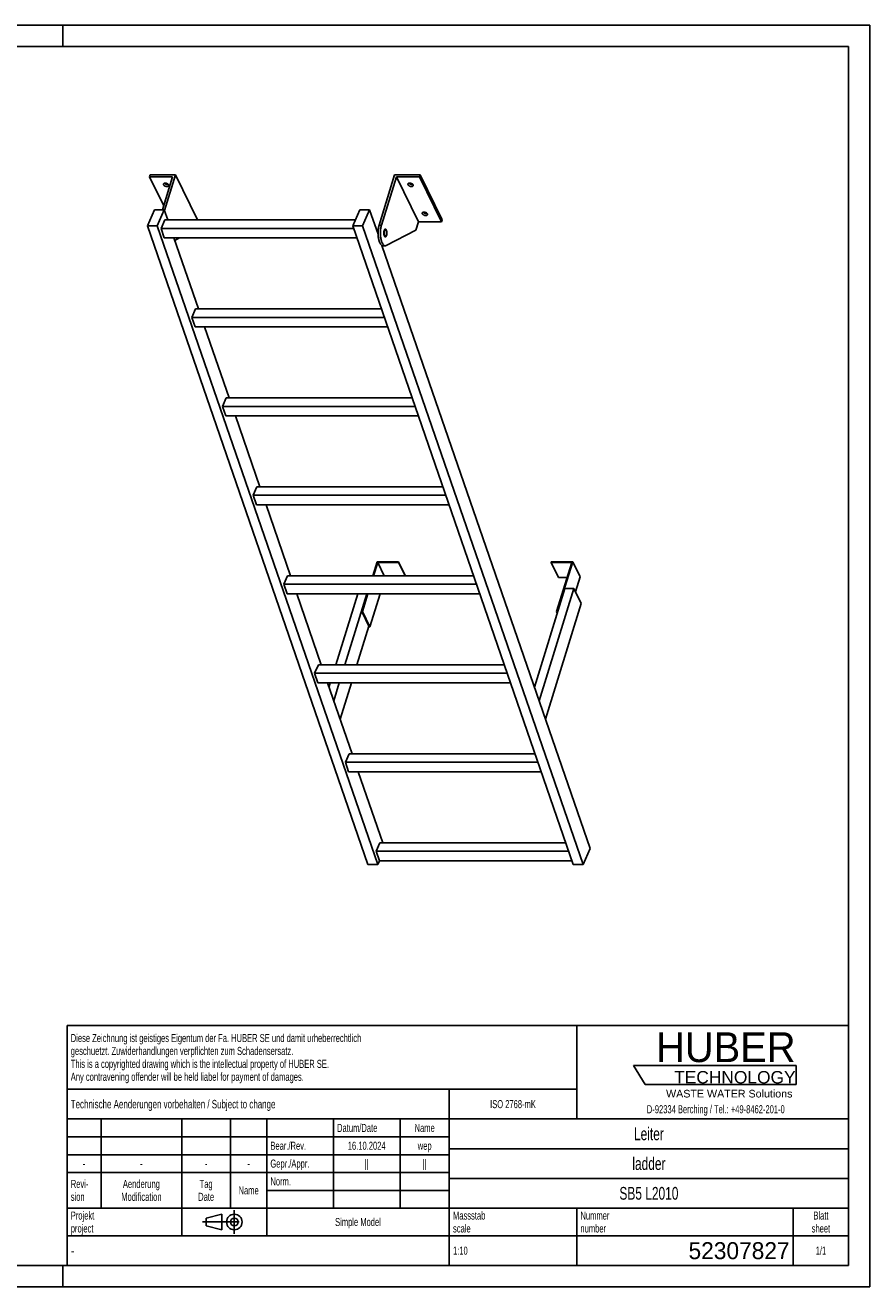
# Model space of a CAD drawing. Header units: millimetres. Extents: x 0 to 4200, y 0 to 2970.
# Tile 2 of 2: x 2212 to 4200, y 0 to 2970. Entities that reach past the tile are written whole.
import ezdxf

# ---------------------------------------------------------------- set-up
doc = ezdxf.new("R2010")
doc.units = ezdxf.units.MM
doc.header["$LTSCALE"] = 231
doc.linetypes.add('CENTER', pattern=[0.6, 0.375, -0.075, 0.075, -0.075])
doc.layers.get('0').update_dxf_attribs({"linetype": 'CONTINUOUS'})
for name, color, linetype in [('005_AXIS', 7, 'CONTINUOUS'), ('HUBER_Logo_BL1', 7, 'CONTINUOUS'), ('HUBER_Logo_BL2', 7, 'CONTINUOUS')]:
    doc.layers.add(name, color=color, linetype=linetype)
doc.styles.get("Standard").update_dxf_attribs({"font": 'txt', "width": 0.7})
doc.styles.add('TEXTSTYLE_2', font='txt')
doc.styles.add('TEXTSTYLE_3', font='arial.ttf')
doc.styles.add('TEXTSTYLE_5', font='txt', dxfattribs={"width": 0.8})
doc.styles.add('TEXTSTYLE_6', font='txt')

# ---------------------------------------------------------------- blocks, each defined once
blk = doc.blocks.new('HUBER_LOGO_BL1', base_point=(3837.5, 503.7))
at = {"layer": 'HUBER_Logo_BL1', "color": 2, "linetype": 'Continuous', "attachment_point": 3, "line_spacing_factor": 0.78}
for s, insert, char_height, width, style in [('HUBER\\P\\fArial;\\H29.25;TECHNOLOGY ', (4025.4, 599.1), 70.2, 387.672, 'TEXTSTYLE_2'), ('WASTE WATER Solutions', (4018, 463.6), 18, 297.033, 'TEXTSTYLE_3')]:
    blk.add_mtext(s, dxfattribs=dict(at, insert=insert, char_height=char_height, width=width, style=style))
at = {"layer": 'HUBER_Logo_BL1', "color": 2, "linetype": 'Continuous', "insert": (3837.5, 427.4), "char_height": 19, "width": 810.893, "attachment_point": 2, "line_spacing_factor": 0.96}
blk.add_mtext('D-92334 Berching / Tel.: +49-8462-201-0', dxfattribs=at)
blk = doc.blocks.new('PROJEKTIONSMETHODE_1_BL3', base_point=(2680, 152.5))
at = {"color": 2, "linetype": 'CENTER'}
for p, q in [((2703.8, 180), (2703.8, 125)), ((2628.7, 152.5), (2731.3, 152.5))]:
    blk.add_line(p, q, dxfattribs=at)
at = {"color": 2, "linetype": 'Continuous'}
for p, q in [((2637.8, 161.7), (2674.5, 170.8)), ((2637.8, 143.3), (2637.8, 161.7)), ((2674.5, 134.2), (2674.5, 170.8)), ((2637.8, 143.3), (2674.5, 134.2))]:
    blk.add_line(p, q, dxfattribs=at)
for radius in [18.3, 9.17]:
    blk.add_circle((2703.8, 152.5), radius, dxfattribs=at)
blk = doc.blocks.new('*T12')
at = {"color": 3, "linetype": 'Continuous'}
for p, q in [((0, 0), (1840, 0)), ((0, 0), (0, -565)), ((1200, 0), (1200, -220)), ((1840, 0), (1840, -565)), ((0, -150), (1200, -150)), ((900, -150), (900, -565)), ((0, -220), (1840, -220)), ((80, -220), (80, -430)), ((270, -220), (270, -495)), ((385, -220), (385, -430)), ((470, -220), (470, -495)), ((627, -220), (627, -430)), ((784, -220), (784, -430)), ((0, -262), (900, -262)), ((900, -290), (1840, -290)), ((0, -304), (900, -304)), ((0, -346), (900, -346)), ((900, -360), (1840, -360)), ((470, -388), (900, -388)), ((0, -430), (1840, -430)), ((1200, -430), (1200, -565)), ((1710, -430), (1710, -565)), ((0, -495), (1840, -495)), ((0, -565), (1840, -565))]:
    blk.add_line(p, q, dxfattribs=at)
at = {"color": 2, "linetype": 'Continuous', "line_spacing_factor": 0.96}
for s, insert, char_height, width, attachment_point in [('Diese Zeichnung ist geistiges Eigentum der Fa. HUBER SE und damit urheberrechtlich \\Pgeschuetzt. Zuwiderhandlungen verpflichten zum Schadensersatz.\\PThis is a copyrighted drawing which is the intellectual property of HUBER SE.\\PAny contravening offender will be held liabel for payment of damages.', (8.75, -19.9), 19, 2214.8571, 1), ('Technische Aenderungen vorbehalten / Subject to change', (8.75, -175), 20, 1524.7619, 1), ('ISO 2768-mK', (1050, -175.5), 19, 332.9524, 2), ('Datum/Date', (635.75, -231.5), 19, 292.2381, 1), ('Name', (842, -231.5), 19, 126.6667, 2), ('Leiter', (1370, -240), 30, 240, 2), ('Bear./Rev.', (478.75, -273.5), 19, 272.3333, 1), ('16.10.2024', (705.5, -273.5), 19, 273.2381, 2), ('wep', (842, -273.5), 19, 99.5238, 2), ('-', (40, -315.5), 19, 34.381, 2), ('-', (175, -315.5), 19, 34.381, 2), ('-', (327.5, -315.5), 19, 34.381, 2), ('-', (427.5, -315.5), 19, 34.381, 2), ('Gepr./Appr.', (478.75, -315.5), 19, 299.4762, 1), ('||', (705.5, -315.5), 19, 50.6667, 2), ('||', (842, -315.5), 19, 50.6667, 2), ('ladder', (1370, -310), 30, 251.4286, 2), ('Revi-\\Psion', (8.75, -363.3), 19, 138.4286, 1), ('Aenderung\\PModification', (175, -363.3), 19, 303.0952, 2), ('Tag\\PDate', (327.5, -363.3), 19, 117.619, 2), ('Name', (427.5, -378.5), 19, 126.6667, 2), ('Norm. ', (478.75, -357.5), 19, 175.5238, 1), ('SB5 L2010', (1370, -380), 30, 410, 2), ('Projekt\\Pproject', (8.75, -437.8), 19, 183.6667, 1), ('Massstab\\Pscale', (908.75, -437.8), 19, 224.381, 1), ('Nummer\\Pnumber', (1208.75, -437.8), 19, 186.381, 1), ('Blatt\\Psheet', (1775, -437.8), 19, 137.5238, 2), ('Simple Model', (685, -453), 19, 328.4286, 2), ('1:10', (908.75, -520.5), 19, 94.0952, 1), ('1/1', (1775, -520.5), 19, 79.619, 2)]:
    blk.add_mtext(s, dxfattribs=dict(at, insert=insert, char_height=char_height, width=width, attachment_point=attachment_point))
for s, insert, char_height, width, attachment_point, style in [('-', (8.75, -517.5), 25, 18.3333, 1, 'TEXTSTYLE_5'), ('52307827', (1701.25, -510), 40, 586.6667, 3, 'TEXTSTYLE_6')]:
    blk.add_mtext(s, dxfattribs=dict(at, insert=insert, char_height=char_height, width=width, attachment_point=attachment_point, style=style))
blk = doc.blocks.new('HUBER_LOGO_BL2', base_point=(3835.2, 498.5))
at = {"layer": 'HUBER_Logo_BL2', "color": 5, "linetype": 'Continuous'}
for p, q in [((4026.4, 521), (3643.9, 521)), ((3643.9, 521), (3670.9, 476)), ((4026.4, 521), (4026.4, 476)), ((3670.9, 476), (4026.4, 476))]:
    blk.add_line(p, q, dxfattribs=at)

msp = doc.modelspace()

# ---------------------------------------------------------------- linework, layer by layer
at = {"color": 3, "linetype": 'Continuous'}
for p, q in [((4200, 2970), (0, 2970)), ((2300, 2970), (2300, 2920)), ((4200, 2970), (4200, 0)), ((2300, 0), (2300, 50)), ((4200, 0), (0, 0))]:
    msp.add_line(p, q, dxfattribs=at)
at = {"color": 5, "linetype": 'Continuous'}
for p, q in [((4150, 2920), (50, 2920)), ((4150, 50), (4150, 2920)), ((50, 50), (4150, 50))]:
    msp.add_line(p, q, dxfattribs=at)
at = {"color": 7, "linetype": 'Continuous'}
for p, q in [((2539.445, 2533.47), (2565.477, 2617.71)), ((3044.72, 2499.428), (3081.272, 2617.71)), ((2558.499, 2613.01), (2504.156, 2613.01)), ((2558.499, 2613.01), (2534.573, 2535.588)), ((3085.346, 2613.01), (3050.246, 2499.428)), ((3137.203, 2507.337), (3085.346, 2613.01)), ((3139.688, 2613.01), (3085.346, 2613.01)), ((2499.08, 2497.769), (2515.687, 2535.588)), ((2515.687, 2535.588), (2538.714, 2535.588)), ((2538.714, 2535.588), (2522.107, 2497.769)), ((2546.975, 2511.667), (2538.714, 2535.588)), ((2982.637, 2497.769), (2999.245, 2535.588)), ((2999.245, 2535.588), (3022.271, 2535.588)), ((3022.271, 2535.588), (3005.664, 2497.769)), ((3042.254, 2477.722), (3022.271, 2535.588)), ((3018.41, 993.908), (2499.08, 2497.769)), ((2522.107, 2497.769), (2499.08, 2497.769)), ((3041.437, 993.908), (2522.107, 2497.769)), ((2531.207, 2491.763), (2539.948, 2511.667)), ((2988.74, 2511.667), (2539.948, 2511.667)), ((2617.335, 2512.037), (2617.22, 2511.667)), ((3501.967, 993.908), (2982.637, 2497.769)), ((3005.664, 2497.769), (2982.637, 2497.769)), ((3524.994, 993.908), (3005.664, 2497.769)), ((3137.203, 2507.337), (3131.002, 2487.27)), ((3137.203, 2507.337), (3191.545, 2507.337)), ((2538.959, 2469.317), (2531.207, 2491.763)), ((2984.711, 2491.763), (2531.207, 2491.763)), ((2538.959, 2469.317), (2992.463, 2469.317)), ((2619.319, 2302.174), (2561.599, 2469.317)), ((2575.026, 2469.317), (2563.637, 2463.417)), ((3131.002, 2487.27), (3061.708, 2451.372)), ((3541.601, 1031.727), (3051.303, 2451.519)), ((3053.871, 2450.78), (3059.397, 2450.78)), ((2603.552, 2282.27), (2612.293, 2302.174)), ((3050.182, 2302.174), (2612.293, 2302.174)), ((2611.303, 2259.824), (2603.552, 2282.27)), ((3057.056, 2282.27), (2603.552, 2282.27)), ((2611.303, 2259.824), (3064.807, 2259.824)), ((2691.664, 2092.681), (2633.944, 2259.824)), ((2675.896, 2072.777), (2684.637, 2092.681)), ((3122.527, 2092.681), (2684.637, 2092.681)), ((2683.648, 2050.331), (2675.896, 2072.777)), ((3129.4, 2072.777), (2675.896, 2072.777)), ((2683.648, 2050.331), (3137.152, 2050.331)), ((2764.008, 1883.188), (2706.288, 2050.331)), ((2756.982, 1883.188), (2748.241, 1863.283)), ((3194.871, 1883.188), (2756.982, 1883.188)), ((2755.992, 1840.838), (2748.241, 1863.283)), ((3201.745, 1863.283), (2748.241, 1863.283)), ((2755.992, 1840.838), (3209.496, 1840.838)), ((2836.353, 1673.695), (2778.633, 1840.838)), ((3040.063, 1706.914), (3029.798, 1673.695)), ((3031.64, 1673.695), (3041.421, 1705.347)), ((3090.722, 1706.914), (3040.063, 1706.914)), ((3041.421, 1705.347), (3090.237, 1705.347)), ((3041.421, 1705.347), (3056.954, 1673.695)), ((3090.237, 1705.347), (3090.722, 1706.914)), ((3090.237, 1705.347), (3105.77, 1673.695)), ((3090.722, 1706.914), (3107.023, 1673.695)), ((3449.935, 1706.914), (3449.451, 1705.347)), ((3449.451, 1705.347), (3498.268, 1705.347)), ((3449.451, 1705.347), (3466.839, 1669.915)), ((3500.594, 1706.914), (3449.935, 1706.914)), ((3498.268, 1705.347), (3462.442, 1589.415)), ((3464.284, 1589.415), (3500.594, 1706.914)), ((3500.594, 1706.914), (3517.981, 1671.482)), ((2829.326, 1673.695), (2820.585, 1653.79)), ((3267.216, 1673.695), (2829.326, 1673.695)), ((3466.839, 1669.915), (3487.318, 1669.915)), ((3507.157, 1636.456), (3517.981, 1671.482)), ((2828.337, 1631.345), (2820.585, 1653.79)), ((3274.089, 1653.79), (2820.585, 1653.79)), ((3482.15, 1644.248), (3410.333, 1411.849)), ((3503.334, 1644.248), (3421.513, 1379.475)), ((3503.334, 1644.248), (3482.15, 1644.248)), ((3520.721, 1608.816), (3503.334, 1644.248)), ((2828.337, 1631.345), (3281.841, 1631.345)), ((2908.697, 1464.202), (2850.977, 1631.345)), ((3016.711, 1631.345), (3003.753, 1589.415)), ((3005.595, 1589.415), (3018.553, 1631.345)), ((3022.983, 1553.983), (3046.889, 1631.345)), ((3436.467, 1336.17), (3520.721, 1608.816)), ((3003.753, 1589.415), (3005.595, 1589.415)), ((3003.753, 1589.415), (3021.141, 1553.983)), ((3005.595, 1589.415), (3022.983, 1553.983)), ((3462.442, 1589.415), (3464.284, 1589.415)), ((3462.442, 1589.415), (3464.137, 1585.96)), ((3464.284, 1589.415), (3464.849, 1588.263)), ((3021.141, 1553.983), (3022.983, 1553.983)), ((2901.671, 1464.202), (2892.93, 1444.297)), ((3339.56, 1464.202), (2901.671, 1464.202)), ((3346.434, 1444.297), (2892.93, 1444.297)), ((2900.681, 1421.852), (2892.93, 1444.297)), ((2900.681, 1421.852), (3354.185, 1421.852)), ((2981.042, 1254.709), (2923.322, 1421.852)), ((2974.015, 1254.709), (2965.274, 1234.804)), ((3411.905, 1254.709), (2974.015, 1254.709)), ((3418.778, 1234.804), (2965.274, 1234.804)), ((2973.026, 1212.358), (2965.274, 1234.804)), ((2973.026, 1212.358), (3426.53, 1212.358)), ((3053.386, 1045.216), (2995.666, 1212.358)), ((3046.36, 1045.216), (3037.619, 1025.311)), ((3484.249, 1045.216), (3046.36, 1045.216)), ((3491.123, 1025.311), (3037.619, 1025.311)), ((3045.37, 1002.865), (3037.619, 1025.311)), ((3541.601, 1031.727), (3524.994, 993.908)), ((3041.437, 993.908), (3018.41, 993.908)), ((3045.37, 1002.865), (3041.437, 993.908)), ((3045.37, 1002.865), (3498.874, 1002.865)), ((3524.994, 993.908), (3501.967, 993.908))]:
    msp.add_line(p, q, dxfattribs=at)
at = {"color": 9, "linetype": 'Continuous'}
msp.add_line((3044.72, 2499.428), (3050.246, 2499.428), dxfattribs=at)
at = {"color": 7, "linetype": 'Continuous'}
for points, knots in [([(3044.72, 2499.428), (3043.99, 2497.067), (3042.875, 2491.978), (3042.108, 2484.018), (3042.201, 2475.813), (3043.004, 2469.127), (3044.099, 2464.162), (3045.088, 2460.853), (3046.244, 2457.927), (3047.547, 2455.439), (3048.976, 2453.433), (3050.513, 2451.942), (3052.15, 2451.002), (3053.318, 2450.78), (3053.871, 2450.78)], [0, 0, 0, 0, 0.1393862, 0.29277846, 0.45027331, 0.60148396, 0.67169736, 0.73686464, 0.7961308, 0.84889737, 0.89493071, 0.93453672, 0.96882886, 1, 1, 1, 1]), ([(3050.246, 2499.428), (3049.516, 2497.067), (3048.402, 2491.978), (3047.635, 2484.018), (3047.727, 2475.813), (3048.53, 2469.127), (3049.625, 2464.162), (3050.614, 2460.853), (3051.77, 2457.927), (3053.074, 2455.439), (3054.502, 2453.433), (3056.04, 2451.942), (3057.677, 2451.002), (3058.845, 2450.78), (3059.397, 2450.78)], [0, 0, 0, 0, 0.1393862, 0.29277846, 0.45027331, 0.60148396, 0.67169736, 0.73686464, 0.7961308, 0.84889737, 0.89493071, 0.93453672, 0.96882886, 1, 1, 1, 1]), ([(3059.397, 2450.78), (3059.787, 2450.78), (3060.591, 2450.885), (3061.343, 2451.183), (3061.708, 2451.372)], [0, 0, 0, 0, 0.48713297, 1, 1, 1, 1])]:
    msp.add_open_spline(points, degree=3, knots=knots, dxfattribs=at)
at = {"layer": '005_AXIS', "color": 7, "linetype": 'Continuous'}
for p, q in [((2505.609, 2617.71), (2504.156, 2613.01)), ((2565.477, 2617.71), (2505.609, 2617.71)), ((2617.335, 2512.037), (2565.477, 2617.71)), ((3141.141, 2617.71), (3081.272, 2617.71)), ((3141.141, 2617.71), (3139.688, 2613.01)), ((3192.998, 2512.037), (3141.141, 2617.71)), ((2504.156, 2613.01), (2537.501, 2545.061)), ((3191.545, 2507.337), (3139.688, 2613.01)), ((3192.998, 2512.037), (3191.545, 2507.337)), ((3042.562, 2488.28), (3038.608, 2488.28)), ((3059.397, 2488.28), (3057.29, 2488.28)), ((3059.397, 2473.28), (3057.294, 2473.28)), ((2994.605, 1631.345), (2942.954, 1464.202)), ((3015.79, 1631.345), (2964.138, 1464.202)), ((2992.475, 1464.202), (3020.576, 1555.135)), ((2929.867, 1421.852), (2926.776, 1411.849)), ((2951.051, 1421.852), (2937.956, 1379.475)), ((2952.91, 1336.17), (2979.388, 1421.852))]:
    msp.add_line(p, q, dxfattribs=at)
for points, knots in [([(2537.255, 2594.362), (2537.103, 2594.672), (2536.89, 2595.307), (2536.94, 2595.984), (2537.032, 2596.281)], [0, 0, 0, 0, 0.52599001, 1, 1, 1, 1]), ([(2537.032, 2596.281), (2537.093, 2596.478), (2537.279, 2596.867), (2537.722, 2597.365), (2538.313, 2597.776), (2539.318, 2598.213), (2540.847, 2598.465), (2542.834, 2598.339), (2544.864, 2597.812), (2546.73, 2596.935), (2548.245, 2595.8), (2548.989, 2594.85), (2549.229, 2594.362)], [0, 0, 0, 0, 0.04317928, 0.08863393, 0.13810718, 0.19258203, 0.31675071, 0.45771901, 0.606659, 0.75286299, 0.88624344, 1, 1, 1, 1]), ([(2549.452, 2592.443), (2549.391, 2592.246), (2549.205, 2591.857), (2548.762, 2591.359), (2548.171, 2590.948), (2547.166, 2590.511), (2545.637, 2590.259), (2543.649, 2590.385), (2541.62, 2590.912), (2539.754, 2591.789), (2538.239, 2592.924), (2537.494, 2593.874), (2537.255, 2594.362)], [0, 0, 0, 0, 0.04317928, 0.08863393, 0.13810718, 0.19258203, 0.31675071, 0.45771901, 0.606659, 0.75286299, 0.88624344, 1, 1, 1, 1]), ([(2548.624, 2595.271), (2547.858, 2595.054), (2546.134, 2594.927), (2543.565, 2595.407), (2541.173, 2596.46), (2539.821, 2597.537), (2539.31, 2598.149)], [0, 0, 0, 0, 0.23499217, 0.50000086, 0.76500904, 1, 1, 1, 1]), ([(2549.229, 2594.362), (2549.381, 2594.052), (2549.594, 2593.417), (2549.544, 2592.74), (2549.452, 2592.443)], [0, 0, 0, 0, 0.52599001, 1, 1, 1, 1]), ([(3112.918, 2594.362), (3112.766, 2594.672), (3112.553, 2595.307), (3112.603, 2595.984), (3112.695, 2596.281)], [0, 0, 0, 0, 0.52599001, 1, 1, 1, 1]), ([(3112.695, 2596.281), (3112.756, 2596.478), (3112.942, 2596.867), (3113.385, 2597.365), (3113.976, 2597.776), (3114.981, 2598.213), (3116.51, 2598.465), (3118.497, 2598.339), (3120.527, 2597.812), (3122.393, 2596.935), (3123.908, 2595.8), (3124.652, 2594.85), (3124.892, 2594.362)], [0, 0, 0, 0, 0.04317928, 0.08863393, 0.13810718, 0.19258203, 0.31675071, 0.45771901, 0.606659, 0.75286299, 0.88624344, 1, 1, 1, 1]), ([(3125.115, 2592.443), (3125.054, 2592.246), (3124.868, 2591.857), (3124.425, 2591.359), (3123.834, 2590.948), (3122.829, 2590.511), (3121.3, 2590.259), (3119.313, 2590.385), (3117.283, 2590.912), (3115.417, 2591.789), (3113.902, 2592.924), (3113.158, 2593.874), (3112.918, 2594.362)], [0, 0, 0, 0, 0.04317928, 0.08863393, 0.13810718, 0.19258203, 0.31675071, 0.45771901, 0.606659, 0.75286299, 0.88624344, 1, 1, 1, 1]), ([(3124.287, 2595.271), (3123.521, 2595.054), (3121.797, 2594.927), (3119.228, 2595.407), (3116.836, 2596.46), (3115.484, 2597.537), (3114.974, 2598.149)], [0, 0, 0, 0, 0.23499217, 0.50000086, 0.76500904, 1, 1, 1, 1]), ([(3124.892, 2594.362), (3125.044, 2594.052), (3125.257, 2593.417), (3125.207, 2592.74), (3125.115, 2592.443)], [0, 0, 0, 0, 0.52599001, 1, 1, 1, 1]), ([(3146.473, 2525.985), (3146.321, 2526.295), (3146.108, 2526.93), (3146.158, 2527.607), (3146.249, 2527.904)], [0, 0, 0, 0, 0.52599001, 1, 1, 1, 1]), ([(3146.249, 2527.904), (3146.31, 2528.101), (3146.497, 2528.489), (3146.94, 2528.988), (3147.531, 2529.399), (3148.536, 2529.836), (3150.065, 2530.088), (3152.052, 2529.962), (3154.081, 2529.435), (3155.947, 2528.558), (3157.463, 2527.423), (3158.207, 2526.473), (3158.446, 2525.985)], [0, 0, 0, 0, 0.04317928, 0.08863393, 0.13810718, 0.19258203, 0.31675071, 0.45771901, 0.606659, 0.75286299, 0.88624344, 1, 1, 1, 1]), ([(3158.67, 2524.066), (3158.609, 2523.869), (3158.423, 2523.48), (3157.98, 2522.982), (3157.388, 2522.571), (3156.383, 2522.134), (3154.855, 2521.882), (3152.867, 2522.008), (3150.838, 2522.535), (3148.972, 2523.412), (3147.456, 2524.547), (3146.712, 2525.497), (3146.473, 2525.985)], [0, 0, 0, 0, 0.04317928, 0.08863393, 0.13810718, 0.19258203, 0.31675071, 0.45771901, 0.606659, 0.75286299, 0.88624344, 1, 1, 1, 1]), ([(3157.842, 2526.893), (3157.076, 2526.677), (3155.352, 2526.549), (3152.783, 2527.03), (3150.39, 2528.083), (3149.038, 2529.16), (3148.528, 2529.772)], [0, 0, 0, 0, 0.23499217, 0.50000086, 0.76500904, 1, 1, 1, 1]), ([(3158.446, 2525.985), (3158.598, 2525.675), (3158.811, 2525.04), (3158.762, 2524.363), (3158.67, 2524.066)], [0, 0, 0, 0, 0.52599001, 1, 1, 1, 1]), ([(3059.397, 2490.03), (3059.209, 2490.03), (3058.807, 2489.944), (3058.254, 2489.59), (3057.741, 2489.035), (3057.07, 2487.971), (3056.416, 2486.213), (3055.928, 2483.752), (3055.742, 2481.019), (3055.874, 2478.265), (3056.313, 2475.741), (3056.832, 2474.199), (3057.158, 2473.534)], [0, 0, 0, 0, 0.03139335, 0.06653602, 0.10789214, 0.15653911, 0.27536242, 0.41788486, 0.57383792, 0.73088447, 0.87653107, 1, 1, 1, 1]), ([(3059.397, 2488.28), (3059.245, 2488.28), (3058.919, 2488.21), (3058.47, 2487.923), (3058.054, 2487.473), (3057.51, 2486.611), (3056.98, 2485.185), (3056.585, 2483.19), (3056.433, 2480.974), (3056.541, 2478.74), (3056.896, 2476.694), (3057.317, 2475.444), (3057.582, 2474.905)], [0, 0, 0, 0, 0.03139336, 0.06653604, 0.10789215, 0.1565391, 0.27536241, 0.41788485, 0.57383792, 0.73088447, 0.87653103, 1, 1, 1, 1]), ([(3057.158, 2473.534), (3057.304, 2473.236), (3057.607, 2472.703), (3058.154, 2472.052), (3058.751, 2471.632), (3059.192, 2471.53), (3059.397, 2471.53)], [0, 0, 0, 0, 0.31594759, 0.58208421, 0.80455749, 1, 1, 1, 1]), ([(3057.582, 2474.905), (3057.7, 2474.663), (3057.946, 2474.231), (3058.389, 2473.703), (3058.873, 2473.363), (3059.231, 2473.28), (3059.397, 2473.28)], [0, 0, 0, 0, 0.31594789, 0.58208425, 0.80455749, 1, 1, 1, 1]), ([(3061.636, 2488.025), (3061.49, 2488.323), (3061.187, 2488.856), (3060.64, 2489.507), (3060.044, 2489.927), (3059.602, 2490.03), (3059.397, 2490.03)], [0, 0, 0, 0, 0.31594759, 0.58208421, 0.80455749, 1, 1, 1, 1]), ([(3061.213, 2486.655), (3061.094, 2486.896), (3060.848, 2487.328), (3060.405, 2487.856), (3059.922, 2488.196), (3059.563, 2488.28), (3059.397, 2488.28)], [0, 0, 0, 0, 0.31594789, 0.58208425, 0.80455749, 1, 1, 1, 1]), ([(3059.397, 2471.53), (3059.586, 2471.53), (3059.987, 2471.615), (3060.541, 2471.969), (3061.054, 2472.525), (3061.724, 2473.588), (3062.378, 2475.346), (3062.866, 2477.807), (3063.053, 2480.54), (3062.92, 2483.295), (3062.482, 2485.819), (3061.963, 2487.361), (3061.636, 2488.025)], [0, 0, 0, 0, 0.03139335, 0.06653602, 0.10789214, 0.15653911, 0.27536242, 0.41788486, 0.57383792, 0.73088447, 0.87653107, 1, 1, 1, 1]), ([(3059.397, 2473.28), (3059.55, 2473.28), (3059.876, 2473.349), (3060.324, 2473.636), (3060.74, 2474.086), (3061.284, 2474.949), (3061.814, 2476.374), (3062.21, 2478.37), (3062.361, 2480.585), (3062.254, 2482.819), (3061.898, 2484.865), (3061.477, 2486.116), (3061.213, 2486.655)], [0, 0, 0, 0, 0.03139336, 0.06653604, 0.10789215, 0.1565391, 0.27536241, 0.41788485, 0.57383792, 0.73088447, 0.87653103, 1, 1, 1, 1])]:
    msp.add_open_spline(points, degree=3, knots=knots, dxfattribs=at)

# ---------------------------------------------------------------- block references
msp.add_blockref('*T12', (2310, 615))
at = {"color": 2, "linetype": 'Continuous'}
msp.add_blockref('PROJEKTIONSMETHODE_1_BL3', (2680, 152.5), dxfattribs=at)
at = {"layer": 'HUBER_Logo_BL1'}
msp.add_blockref('HUBER_LOGO_BL1', (3837.497, 503.742), dxfattribs=at)
at = {"layer": 'HUBER_Logo_BL2'}
msp.add_blockref('HUBER_LOGO_BL2', (3835.187, 498.496), dxfattribs=at)

doc.saveas('drawing.dxf')
